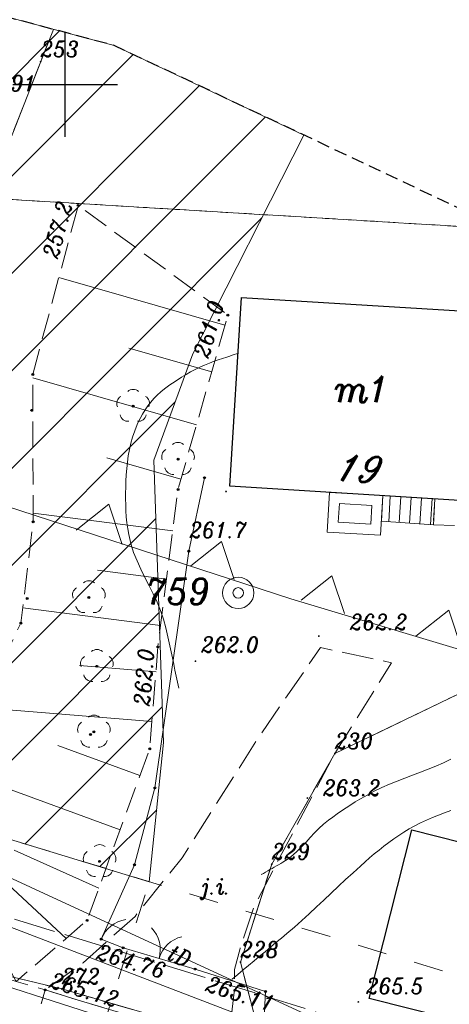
# Model space of a CAD drawing. Header units: metres. Extents: x 7435600 to 7436400, y 5537603 to 5538250.
# Tile 20 of 43: x 7435948 to 7435968, y 5537956 to 5538003. Entities that reach past the tile are written whole.
import ezdxf
from ezdxf.enums import TextEntityAlignment as Align

# ---------------------------------------------------------------- set-up
doc = ezdxf.new("R2010")
doc.units = ezdxf.units.M
doc.header["$MEASUREMENT"] = 0
for name, pattern in [('1.4_1.4', [2.8, 1.4, -1.4]), ('1.5_0.5', [2, 1.5, -0.5]), ('2', [0.9, 0.6, -0.3]), ('218-500', [1, 0.5, -0.5]), ('219-500', [0]), ('3117-500', [0]), ('ktok02-500', [0]), ('ktok04-500', [0]), ('mz1.0_0.5', [1.5, 1, -0.5]), ('mz1.25_0.5', [1.75, 1.25, -0.5]), ('mz2.0_0.5', [2.5, 2, -0.5])]:
    doc.linetypes.add(name, pattern=pattern)
doc.layers.get('0').update_dxf_attribs({"color": 2, "linetype": 'CONTINUOUS', "lineweight": 5})
doc.layers.add('!ramka', color=2, linetype='CONTINUOUS', lineweight=0)
doc.layers.add('BUIB02_02', color=7, linetype='CONTINUOUS', lineweight=0)
for name, color, linetype in [('000 Inne (niezydentyfikowane)', 7, 'CONTINUOUS'), ('140-Punkty robocze', 7, 'CONTINUOUS'), ('203-Punkt załamania granicy działki nie stabilizowany', 7, 'CONTINUOUS'), ('203-Punkt załamania granicy działki nie stabilizowany-Atr103', 7, 'CONTINUOUS'), ('203-Punkt załamania granicy działki nie stabilizowany-Atr104', 7, 'CONTINUOUS'), ('211-Nr działki', 7, 'CONTINUOUS'), ('217-Granica konturu klasyfikcyjnego', 7, 'CONTINUOUS'), ('218-Granica użytku', 7, 'CONTINUOUS'), ('219-Linia granicy', 7, 'CONTINUOUS'), ('238-Punkt adresowy budynku', 7, 'CONTINUOUS'), ('312-Budynek (powierzchnia)', 7, 'CONTINUOUS'), ('312-Numer ewidencyjny budynku-Atr124', 7, 'CONTINUOUS'), ('352-schody (powierzchnia)', 7, 'CONTINUOUS'), ('403-Punkt określonej wysokości', 7, 'CONTINUOUS'), ('811-Warstwica ciągła linia', 7, 'CONTINUOUS'), ('814-Warstwica pogrubiona linia', 7, 'CONTINUOUS'), ('brama (linia)', 7, 'CONTINUOUS'), ('brama (linia) - symbol', 7, 'CONTINUOUS'), ('chodnik (powierzchnia)', 7, 'CONTINUOUS'), ('drzewo liściaste (punkt)', 7, 'CONTINUOUS'), ('furtka (linia)', 7, 'CONTINUOUS'), ('furtka (linia) - symbol', 7, 'CONTINUOUS'), ('jezdnia (powierzchnia)', 7, 'CONTINUOUS'), ('jezdnia (powierzchnia)-Atr17', 7, 'CONTINUOUS'), ('Miejsce błędu lub ostrzeżenia po kontroli', 7, 'CONTINUOUS'), ('Nieprzekraczalna linia zabudowy', 7, 'CONTINUOUS'), ('ogrodzenie trwałe (linia)', 7, 'CONTINUOUS'), ('przewód gazowy (linia)', 7, 'CONTINUOUS'), ('przewód telekomunikacyjny (linia)', 7, 'CONTINUOUS'), ('przewód telekomunikacyjny (linia)-Atr1', 7, 'CONTINUOUS'), ('przewód telekomunikacyjny - projektowany lub w budowie (linia) - ob. projektowany', 7, 'CONTINUOUS'), ('punkt wysokościowy naturalny', 7, 'CONTINUOUS'), ('punkt wysokościowy naturalny-Atr2', 7, 'CONTINUOUS'), ('punkt wysokościowy sztuczny', 7, 'CONTINUOUS'), ('punkt wysokościowy sztuczny-Atr2', 7, 'CONTINUOUS'), ('skarpa nieumocniona (powierzchnia)', 7, 'CONTINUOUS'), ('Strefa zalewowa', 7, 'CONTINUOUS'), ('studnia (punkt)', 7, 'CONTINUOUS'), ('taras (powierzchnia)', 7, 'CONTINUOUS'), ('Wstawianie ramki sekcyjnej z opisem', 7, 'CONTINUOUS'), ('Zakres', 7, 'CONTINUOUS')]:
    doc.layers.add(name, color=color, linetype=linetype)
doc.styles.get("Standard").update_dxf_attribs({"font": 'italic_1250.shx', "width": 0.75})
doc.linetypes.add('902-500', pattern='A,3.75,0,[1,ksztalty.shx,S=0.5,R=0,X=0,Y=0],3.75', length=7.5)

# ---------------------------------------------------------------- blocks, each defined once
blk = doc.blocks.new('203')
at = {"linetype": 'Continuous', "lineweight": 0}
h = blk.add_hatch(color=0, dxfattribs=at)
edge = h.paths.add_edge_path()
edge.add_arc((0, 0), 0.045, 0, 360)
blk = doc.blocks.new('US13')
at = {"color": 0, "linetype": 'Continuous', "lineweight": 13}
for radius in [0.75, 0.25]:
    blk.add_circle((0, 0), radius, dxfattribs=at)
blk = doc.blocks.new('PW01')
at = {"linetype": 'Continuous', "lineweight": 13}
h = blk.add_hatch(color=0, dxfattribs=at)
edge = h.paths.add_edge_path()
edge.add_arc((0, 0), 0.045, 0, 360)
blk = doc.blocks.new('OK02')
at = {"color": 0, "linetype": 'Continuous', "lineweight": 0}
for centre, start, end in [((-1.5, 0), 0, 60), ((1.5, 0), 120, 180)]:
    blk.add_arc(centre, 1.5, start, end, dxfattribs=at)
blk = doc.blocks.new('OK04')
at = {"color": 0, "linetype": 'Continuous', "lineweight": 0}
blk.add_arc((1.5, 0.001), 1.5, 120, 180, dxfattribs=at)
blk = doc.blocks.new('OP021')
at = {"linetype": 'Continuous', "lineweight": 13}
h = blk.add_hatch(color=0, dxfattribs=at)
edge = h.paths.add_edge_path()
edge.add_arc((0, 0), 0.05, 0, 360)
at = {"color": 0, "linetype": 'Continuous', "lineweight": 13}
for centre, start, end in [((0, 0.4), 49.272, 130.728), ((-0.38, 0.124), 121.308, 202.548), ((0.38, 0.124), 337.452, 58.692), ((-0.235, -0.324), 193.221, 274.871), ((0.235, -0.324), 265.129, 346.779)]:
    blk.add_arc(centre, 0.4, start, end, dxfattribs=at)
blk = doc.blocks.new('PW02')
at = {"linetype": 'Continuous', "lineweight": 13}
h = blk.add_hatch(color=0, dxfattribs=at)
edge = h.paths.add_edge_path()
edge.add_arc((0, 0), 0.045, 0, 360)
blk = doc.blocks.new('RAMKA500K')
at = {"color": 0}
for p, q in [((347.5, 250), (352.5, 250)), ((350, 247.5), (350, 250)), ((350, 0), (350, 2.5)), ((347.5, 0), (352.5, 0))]:
    blk.add_line(p, q, dxfattribs=at)
blk = doc.blocks.new('PIKIETA')
at = {"color": 0}
blk.add_circle((0, 0), 0.045, dxfattribs=at)
blk = doc.blocks.new('801')
at = {"linetype": 'Continuous', "lineweight": 13}
h = blk.add_hatch(color=0, dxfattribs=at)
edge = h.paths.add_edge_path()
edge.add_arc((0, 0), 0.045, 0, 360)

msp = doc.modelspace()

# ---------------------------------------------------------------- hatches: boundary and pattern name
at = {"layer": 'BUIB02_02', "linetype": 'Continuous', "lineweight": 5}
h = msp.add_hatch(dxfattribs=at)
h.set_pattern_fill('HATCH', color=5, style=0, pattern_type=2)
h.set_pattern_definition([(45, (7435931.3295, 5538016.6377), (-2.3199, 2.3199), [])])
h.paths.add_polyline_path([(7435942.54, 5537965.49), (7435954.01, 5537962), (7435954.69, 5537968.64), (7435954.49, 5537974.2), (7435954.23, 5537982.09), (7435956.08, 5537987.17), (7435961.38, 5537997.59), (7435952.34, 5538001.86), (7435946.24, 5538003.48), (7435940.13, 5538005.1), (7435932.04, 5538005.74), (7435931.4, 5538003.98), (7435917.25, 5538005.01), (7435904.32, 5538006.05), (7435898.91, 5538006.81), (7435882.32, 5538006.34), (7435877.4, 5538003.99), (7435867.3, 5537999.62), (7435862.82, 5537995.58), (7435859.81, 5537991.37), (7435864.71, 5537989.81)])

# ---------------------------------------------------------------- linework, layer by layer
at = {"layer": '!ramka', "color": 251, "linetype": 'Continuous', "lineweight": 13}
msp.add_3dface([(7435692.445, 5538052.761), (7436192.445, 5538052.761), (7436192.445, 5537747.761), (7435692.445, 5537747.761)], dxfattribs=at)
at = {"layer": '000 Inne (niezydentyfikowane)', "color": 251, "linetype": 'Continuous', "lineweight": 13, "flags": 128}
for points in [[(7435957.62, 5537988.53), (7435949.69, 5537990.8)], [(7435956.99, 5537986.31), (7435953.04, 5537987.44)], [(7435956.26, 5537983.78), (7435948.45, 5537986.02)], [(7435955.52, 5537981.19), (7435951.99, 5537982.2)], [(7435955.13, 5537978.72), (7435948.47, 5537979.57)], [(7435954.83, 5537976.43), (7435951.54, 5537976.85)], [(7435954.55, 5537974.21), (7435947.98, 5537975.05)], [(7435954.33, 5537972.01), (7435950.68, 5537972.3)], [(7435954.13, 5537969.64), (7435945.91, 5537970.3)], [(7435953.56, 5537967.06), (7435949.64, 5537968.5)], [(7435952.62, 5537964.48), (7435944.07, 5537967.61)], [(7435950.04, 5537959.3), (7435943.55, 5537965.33)], [(7435951.6, 5537961.7), (7435947.57, 5537963.51)]]:
    msp.add_lwpolyline(points, dxfattribs=at)
at = {"layer": '217-Granica konturu klasyfikcyjnego', "color": 3, "linetype": '1.5_0.5', "lineweight": 13, "flags": 128}
for points in [[(7435949.445, 5538002.628), (7435948.83, 5538001.09)], [(7435948.83, 5538001.09), (7435946.28, 5537994.59)], [(7435970.884, 5537993.11), (7435946.28, 5537994.59)], [(7435946.28, 5537994.59), (7435970.884, 5537993.11)], [(7435962.86, 5537968.11), (7435975.85, 5537974.36)], [(7435959.85, 5537962.84), (7435962.86, 5537968.11)], [(7435958.36, 5537958.17), (7435959.85, 5537962.84)], [(7435945.18, 5537958.01), (7435949.84, 5537956.89)], [(7435959.42, 5537954.1), (7435958.36, 5537958.17)], [(7435949.84, 5537956.89), (7435959.42, 5537954.1)]]:
    msp.add_lwpolyline(points, dxfattribs=at)
at = {"layer": '218-Granica użytku', "color": 3, "linetype": '218-500', "lineweight": 13, "flags": 128}
for points in [[(7435970.884, 5537993.11), (7435946.28, 5537994.59)], [(7435946.28, 5537994.59), (7435970.884, 5537993.11)]]:
    msp.add_lwpolyline(points, dxfattribs=at)
at = {"layer": '219-Linia granicy', "color": 96, "linetype": '219-500', "lineweight": 13, "flags": 128}
for points in [[(7435948.83, 5538001.09), (7435949.445, 5538002.628)], [(7435945.25, 5537991.94), (7435948.83, 5538001.09)], [(7435962.86, 5537968.11), (7435975.85, 5537974.36)], [(7435959.85, 5537962.84), (7435962.86, 5537968.11)], [(7435958.36, 5537958.17), (7435959.85, 5537962.84)], [(7435945.18, 5537958.01), (7435949.84, 5537956.89)], [(7435958.36, 5537958.17), (7435959.42, 5537954.1)], [(7435959.42, 5537954.1), (7435949.84, 5537956.89)]]:
    msp.add_lwpolyline(points, dxfattribs=at)
at = {"layer": '312-Budynek (powierzchnia)', "color": 251, "linetype": 'Continuous', "lineweight": 25, "flags": 128}
for points in [[(7435957.85, 5537980.85), (7435958.4, 5537989.85)], [(7435958.4, 5537989.85), (7435969.62, 5537989.17)], [(7435969.06, 5537980.16), (7435957.85, 5537980.85)], [(7435964.5, 5537956.43), (7435966.53, 5537964.47)], [(7435966.53, 5537964.47), (7435974.94, 5537962.34)], [(7435980.01, 5537952.52), (7435964.5, 5537956.43)]]:
    msp.add_lwpolyline(points, dxfattribs=at)
at = {"layer": '352-schody (powierzchnia)', "color": 251, "linetype": 'Continuous', "lineweight": 13}
for p, q in [((7435965.08, 5537979.18), (7435965.15, 5537980.41)), ((7435965.15, 5537980.41), (7435967.63, 5537980.25)), ((7435965.43, 5537979.15), (7435965.5, 5537980.38)), ((7435965.93, 5537979.12), (7435966, 5537980.35)), ((7435966.42, 5537979.09), (7435966.5, 5537980.32)), ((7435966.92, 5537979.06), (7435967, 5537980.29)), ((7435967.42, 5537979.03), (7435967.5, 5537980.26)), ((7435967.63, 5537980.25), (7435967.56, 5537979.02)), ((7435967.56, 5537979.02), (7435965.08, 5537979.18))]:
    msp.add_line(p, q, dxfattribs=at)
at = {"layer": '811-Warstwica ciągła linia', "color": 32, "linetype": 'Continuous', "lineweight": 13, "flags": 128}
for points in [[(7435955.42, 5537971.23), (7435955.358, 5537971.517), (7435955.297, 5537971.804), (7435955.235, 5537972.091), (7435955.173, 5537972.378), (7435955.111, 5537972.665), (7435955.049, 5537972.952), (7435954.987, 5537973.239), (7435954.925, 5537973.526), (7435954.862, 5537973.813), (7435954.8, 5537974.1), (7435954.689, 5537974.519), (7435954.546, 5537974.926), (7435954.378, 5537975.325), (7435954.192, 5537975.718), (7435953.997, 5537976.109), (7435953.799, 5537976.499), (7435953.606, 5537976.893), (7435953.425, 5537977.292), (7435953.264, 5537977.7), (7435953.13, 5537978.12), (7435953.029, 5537978.549), (7435952.979, 5537978.829), (7435952.941, 5537979.112), (7435952.914, 5537979.395), (7435952.895, 5537979.678), (7435952.884, 5537979.962), (7435952.88, 5537980.245), (7435952.881, 5537980.528), (7435952.887, 5537980.81), (7435952.89, 5537980.94), (7435952.895, 5537981.091), (7435952.91, 5537981.394), (7435952.933, 5537981.696), (7435952.966, 5537981.998), (7435953.009, 5537982.298), (7435953.064, 5537982.598), (7435953.133, 5537982.898), (7435953.216, 5537983.196), (7435953.316, 5537983.494), (7435953.434, 5537983.791), (7435953.5, 5537983.94), (7435953.57, 5537984.085), (7435953.683, 5537984.294), (7435953.805, 5537984.493), (7435953.937, 5537984.682), (7435954.078, 5537984.862), (7435954.229, 5537985.032), (7435954.389, 5537985.194), (7435954.558, 5537985.349), (7435954.737, 5537985.495), (7435954.925, 5537985.635), (7435954.99, 5537985.68), (7435955.12, 5537985.768), (7435955.334, 5537985.909), (7435955.548, 5537986.044), (7435955.764, 5537986.174), (7435955.981, 5537986.298), (7435956.2, 5537986.415), (7435956.422, 5537986.525), (7435956.647, 5537986.627), (7435956.875, 5537986.722), (7435957.108, 5537986.809), (7435957.2, 5537986.84), (7435957.345, 5537986.888), (7435957.448, 5537986.922), (7435957.55, 5537986.956), (7435957.653, 5537986.99), (7435957.756, 5537987.024), (7435957.859, 5537987.058), (7435957.962, 5537987.092), (7435958.065, 5537987.126), (7435958.169, 5537987.16), (7435958.23, 5537987.18)], [(7435959.35, 5537962.34), (7435959.453, 5537962.399), (7435959.556, 5537962.458), (7435959.659, 5537962.517), (7435959.762, 5537962.576), (7435959.865, 5537962.635), (7435959.968, 5537962.694), (7435960.071, 5537962.753), (7435960.174, 5537962.812), (7435960.277, 5537962.871), (7435960.38, 5537962.93), (7435960.627, 5537963.089), (7435960.857, 5537963.27), (7435961.075, 5537963.467), (7435961.284, 5537963.677), (7435961.487, 5537963.894), (7435961.689, 5537964.113), (7435961.893, 5537964.332), (7435962.102, 5537964.543), (7435962.32, 5537964.744), (7435962.55, 5537964.93), (7435962.76, 5537965.083), (7435962.971, 5537965.233), (7435963.184, 5537965.38), (7435963.4, 5537965.524), (7435963.617, 5537965.664), (7435963.837, 5537965.801), (7435964.059, 5537965.934), (7435964.284, 5537966.064), (7435964.511, 5537966.189), (7435964.74, 5537966.31), (7435965.097, 5537966.484), (7435965.459, 5537966.644), (7435965.826, 5537966.794), (7435966.196, 5537966.936), (7435966.568, 5537967.076), (7435966.939, 5537967.216), (7435967.308, 5537967.359), (7435967.674, 5537967.511), (7435968.035, 5537967.673), (7435968.39, 5537967.85)]]:
    msp.add_lwpolyline(points, dxfattribs=at)
at = {"layer": '814-Warstwica pogrubiona linia', "color": 32, "linetype": 'Continuous', "lineweight": 13, "flags": 128}
msp.add_lwpolyline([(7435957.97, 5537957.36), (7435958.229, 5537957.578), (7435958.489, 5537957.795), (7435958.749, 5537958.012), (7435959.009, 5537958.229), (7435959.269, 5537958.446), (7435959.53, 5537958.662), (7435959.79, 5537958.879), (7435960.05, 5537959.096), (7435960.31, 5537959.313), (7435960.57, 5537959.53), (7435960.932, 5537959.84), (7435961.288, 5537960.155), (7435961.64, 5537960.476), (7435961.989, 5537960.8), (7435962.335, 5537961.126), (7435962.681, 5537961.453), (7435963.028, 5537961.781), (7435963.375, 5537962.107), (7435963.726, 5537962.43), (7435964.08, 5537962.75), (7435964.299, 5537962.944), (7435964.52, 5537963.136), (7435964.743, 5537963.325), (7435964.969, 5537963.511), (7435965.197, 5537963.693), (7435965.43, 5537963.871), (7435965.667, 5537964.043), (7435965.909, 5537964.209), (7435966.156, 5537964.368), (7435966.41, 5537964.52), (7435966.669, 5537964.663), (7435966.948, 5537964.805), (7435967.231, 5537964.938), (7435967.516, 5537965.062), (7435967.805, 5537965.179), (7435968.095, 5537965.29), (7435968.387, 5537965.397)], dxfattribs=at)
at = {"layer": 'brama (linia)', "color": 251, "linetype": 'ktok02-500', "lineweight": 13, "flags": 128}
msp.add_lwpolyline([(7435952.76, 5537958.85), (7435956.19, 5537957.84)], dxfattribs=at)
at = {"layer": 'chodnik (powierzchnia)', "color": 251, "linetype": 'mz1.0_0.5', "lineweight": 13, "flags": 128}
for points in [[(7435967.56, 5537979.02), (7435969.85, 5537978.93), (7435969.92, 5537979.79), (7435970.3, 5537983.38), (7435970.62, 5537988.2), (7435970.66, 5537989.07), (7435969.62, 5537989.17), (7435969.06, 5537980.16), (7435967.63, 5537980.25)], [(7435854.62, 5537987.38), (7435875.4, 5537980.86), (7435876.13, 5537980.13), (7435895.63, 5537973.87), (7435920.13, 5537965.87), (7435933.25, 5537961.79), (7435947.66, 5537957.24), (7435949.05, 5537956.84), (7435948.59, 5537955.3), (7435932.89, 5537960.3), (7435919.95, 5537964.35), (7435895.13, 5537972.13), (7435875.07, 5537978.57), (7435853.94, 5537985.24)]]:
    msp.add_lwpolyline(points, close=True, dxfattribs=at)
at = {"layer": 'furtka (linia)', "color": 251, "linetype": 'ktok04-500', "lineweight": 13, "flags": 128}
msp.add_lwpolyline([(7435951.72, 5537959.26), (7435952.76, 5537958.85)], dxfattribs=at)
at = {"layer": 'jezdnia (powierzchnia)', "color": 251, "linetype": '1.5_0.5', "lineweight": 13, "flags": 128}
for points in [[(7435962.86, 5537968.11), (7435965.56, 5537972.44), (7435962.17, 5537973.16), (7435959.12, 5537968.73), (7435955.58, 5537963.14), (7435953.33, 5537960.35), (7435950.85, 5537958.14), (7435949.05, 5537956.84), (7435957.76, 5537954.19), (7435958.06, 5537956.73), (7435958.08, 5537957.82), (7435958.34, 5537958.81), (7435959.03, 5537960.88)], [(7435957.25, 5537952.56), (7435957.76, 5537954.19), (7435949.05, 5537956.84), (7435948.59, 5537955.3)]]:
    msp.add_lwpolyline(points, close=True, dxfattribs=at)
at = {"layer": 'Miejsce błędu lub ostrzeżenia po kontroli', "color": 214, "linetype": '1.4_1.4', "lineweight": 13, "flags": 128}
for points in [[(7435942.54, 5537965.49), (7435996.65, 5537949.04), (7436064.9, 5537926.91), (7436099.32, 5537915.75), (7436131.86, 5537901.49)], [(7435946.59, 5537938.69), (7435954.01, 5537962)]]:
    msp.add_lwpolyline(points, dxfattribs=at)
at = {"layer": 'Nieprzekraczalna linia zabudowy', "color": 251, "linetype": '3117-500', "lineweight": 13, "flags": 128}
msp.add_lwpolyline([(7436132.87, 5537917.47), (7436105.98, 5537928.56), (7436069.68, 5537940.95), (7436009.28, 5537960.91), (7435960.76, 5537975.49), (7435944.26, 5537980.85)], dxfattribs=at)
msp.add_lwpolyline([(7436132.87, 5537917.47), (7436105.98, 5537928.56), (7436069.68, 5537940.95), (7436009.28, 5537960.91), (7435960.76, 5537975.49), (7435944.26, 5537980.85)], dxfattribs=at)
msp.add_lwpolyline([(7436132.87, 5537917.47), (7436105.98, 5537928.56), (7436069.68, 5537940.95), (7436009.28, 5537960.91), (7435960.76, 5537975.49), (7435944.26, 5537980.85)], dxfattribs=at)
at = {"layer": 'Nieprzekraczalna linia zabudowy', "color": 251, "linetype": '3117-500', "lineweight": 13, "elevation": 0, "flags": 128}
for points in [[(7435952.717, 5537978.078), (7435952.083, 5537980.002), (7435950.519, 5537978.764)], [(7435958.052, 5537976.413), (7435957.459, 5537978.212), (7435955.997, 5537977.054)], [(7435963.314, 5537974.781), (7435962.721, 5537976.58), (7435961.259, 5537975.422)], [(7435968.926, 5537973.023), (7435968.292, 5537974.947), (7435966.728, 5537973.709)]]:
    msp.add_lwpolyline(points, dxfattribs=at)
at = {"layer": 'ogrodzenie trwałe (linia)', "color": 251, "linetype": '902-500', "lineweight": 13, "flags": 128}
for points in [[(7435956.64, 5537981.26), (7435955.9, 5537977.76), (7435954.27, 5537966.47), (7435953.3, 5537962.81), (7435951.72, 5537959.26)], [(7435972.58, 5537950.19), (7435959.42, 5537954.3), (7435959.56, 5537956.77), (7435956.19, 5537957.84)]]:
    msp.add_lwpolyline(points, dxfattribs=at)
at = {"layer": 'przewód gazowy (linia)', "color": 40, "linetype": 'Continuous', "lineweight": 13, "flags": 128}
msp.add_lwpolyline([(7436115.36, 5537902.41), (7436086.96, 5537911.98), (7436069.03, 5537918.12), (7436049.03, 5537925.09), (7436028.69, 5537931.7), (7436019.45, 5537934.66), (7436003.71, 5537939.63), (7435979.37, 5537947.59), (7435943.65, 5537961.27)], dxfattribs=at)
at = {"layer": 'przewód telekomunikacyjny (linia)', "color": 30, "linetype": 'Continuous', "lineweight": 13, "flags": 128}
for points in [[(7435792.497, 5538007.835), (7435807.14, 5538003.12), (7435822.56, 5537997.87), (7435839.31, 5537991.93), (7435853.13, 5537987.32), (7435867.39, 5537983.93), (7435875.26, 5537981.09), (7435883.45, 5537977.54), (7435893.32, 5537974.89), (7435908.33, 5537969.73), (7435932.08, 5537961.56), (7435943.53, 5537958.19), (7435981.13, 5537946.12)], [(7435981.96, 5537949.04), (7435962.29, 5537955.3), (7435943.75, 5537963.85)]]:
    msp.add_lwpolyline(points, dxfattribs=at)
at = {"layer": 'przewód telekomunikacyjny - projektowany lub w budowie (linia) - ob. projektowany', "color": 30, "linetype": 'mz2.0_0.5', "lineweight": 13, "flags": 128}
msp.add_lwpolyline([(7435792.843, 5538009.737), (7435824.83, 5537998.33), (7435855.01, 5537989.2), (7435890.63, 5537977.66), (7435960.78, 5537956.17), (7435995.22, 5537944.87), (7436035.99, 5537931.9), (7436029.28, 5537911.61)], dxfattribs=at)
at = {"layer": 'skarpa nieumocniona (powierzchnia)', "color": 251, "linetype": 'mz1.25_0.5', "lineweight": 13, "flags": 128}
msp.add_lwpolyline([(7435943.49, 5537965.24), (7435944.64, 5537967.09), (7435943.94, 5537967.72), (7435945.75, 5537969.97), (7435947.89, 5537974.33), (7435948.47, 5537979.16), (7435948.45, 5537986.18), (7435950.62, 5537994.24), (7435957.76, 5537989.01), (7435955.38, 5537980.7), (7435954.42, 5537973.19), (7435954.03, 5537968.34), (7435951.04, 5537960.16), (7435947.66, 5537957.24)], close=True, dxfattribs=at)
at = {"layer": 'Strefa zalewowa', "color": 5, "linetype": 'Continuous', "lineweight": 13, "flags": 128}
for points in [[(7435954.01, 5537962), (7435954.69, 5537968.64), (7435954.49, 5537974.2), (7435954.23, 5537982.09), (7435956.08, 5537987.17), (7435961.38, 5537997.59), (7435952.34, 5538001.86), (7435946.24, 5538003.48), (7435940.13, 5538005.1), (7435932.04, 5538005.74), (7435931.4, 5538003.98), (7435917.25, 5538005.01), (7435904.32, 5538006.05), (7435898.91, 5538006.81), (7435882.32, 5538006.34), (7435877.4, 5538003.99), (7435867.3, 5537999.62), (7435862.82, 5537995.58), (7435859.81, 5537991.37), (7435864.71, 5537989.81), (7435942.54, 5537965.49)], [(7435954.01, 5537962), (7435954.69, 5537968.64), (7435954.49, 5537974.2), (7435954.23, 5537982.09), (7435956.08, 5537987.17), (7435961.38, 5537997.59), (7435952.34, 5538001.86), (7435946.24, 5538003.48), (7435940.13, 5538005.1), (7435932.04, 5538005.74), (7435931.4, 5538003.98), (7435917.25, 5538005.01), (7435904.32, 5538006.05), (7435898.91, 5538006.81), (7435882.32, 5538006.34), (7435877.4, 5538003.99), (7435867.3, 5537999.62), (7435862.82, 5537995.58), (7435859.81, 5537991.37), (7435864.71, 5537989.81), (7435942.54, 5537965.49), (7435954.01, 5537962)], [(7435954.01, 5537962), (7435954.69, 5537968.64), (7435954.49, 5537974.2), (7435954.23, 5537982.09), (7435956.08, 5537987.17), (7435961.38, 5537997.59), (7435952.34, 5538001.86), (7435946.24, 5538003.48), (7435940.13, 5538005.1), (7435932.04, 5538005.74), (7435931.4, 5538003.98), (7435917.25, 5538005.01), (7435904.32, 5538006.05), (7435898.91, 5538006.81), (7435882.32, 5538006.34), (7435877.4, 5538003.99), (7435867.3, 5537999.62), (7435862.82, 5537995.58), (7435859.81, 5537991.37), (7435864.71, 5537989.81), (7435942.54, 5537965.49), (7435954.01, 5537962)]]:
    msp.add_lwpolyline(points, close=True, dxfattribs=at)
at = {"layer": 'taras (powierzchnia)', "color": 251, "lineweight": 13}
for p, q in [((7435962.49, 5537978.67), (7435962.61, 5537980.55)), ((7435962.61, 5537980.55), (7435965.15, 5537980.41)), ((7435963.021, 5537979.14), (7435963.077, 5537980.024)), ((7435963.077, 5537980.024), (7435964.622, 5537979.939)), ((7435965.15, 5537980.41), (7435965.04, 5537978.52)), ((7435964.622, 5537979.939), (7435964.57, 5537979.048)), ((7435964.57, 5537979.048), (7435963.021, 5537979.14)), ((7435965.04, 5537978.52), (7435962.49, 5537978.67))]:
    msp.add_line(p, q, dxfattribs=at)
at = {"layer": 'Zakres', "color": 5, "linetype": '2', "lineweight": 30, "flags": 128}
msp.add_lwpolyline([(7435791.95, 5538004.83), (7435788.55, 5537993.08), (7435787.96, 5537986.53), (7435787.35, 5537979.77), (7435791.23, 5537966.98), (7435799.62, 5537956.58), (7435811.29, 5537950.08), (7435839.35, 5537940.91), (7435847.93, 5537935.74), (7435857.59, 5537931.73), (7435868.01, 5537930.77), (7435873.84, 5537931.1), (7435927.63, 5537913.78), (7435934.32, 5537910.49), (7435948.84, 5537901.62), (7435957.74, 5537897.76), (7436015.82, 5537881.67), (7436056.09, 5537869.29), (7436058.12, 5537868.73), (7436082.82, 5537862.73), (7436097.96, 5537862.42), (7436111.81, 5537868.54), (7436121.78, 5537879.94), (7436129.89, 5537894.76), (7436134.11, 5537909.18), (7436131.89, 5537924.04), (7436123.64, 5537936.6), (7436110.88, 5537944.55), (7436055.14, 5537964.31), (7436052.48, 5537965.13), (7436027.84, 5537971.72), (7435999.56, 5537979.44), (7435995.34, 5537981.24), (7435974.61, 5537991.35), (7435974.21, 5537991.54), (7435952.34, 5538001.86), (7435940.13, 5538005.1), (7435927.06, 5538006.13), (7435886.07, 5538018.53), (7435885.05, 5538018.82), (7435855.64, 5538026.76), (7435837.67, 5538033.11), (7435824.44, 5538035.07), (7435811.44, 5538031.93), (7435800.57, 5538024.15), (7435795.41, 5538016.01), (7435793.41, 5538012.85)], close=True, dxfattribs=at)

# ---------------------------------------------------------------- block references
at = {"layer": '140-Punkty robocze', "color": 1, "linetype": 'Continuous', "lineweight": 13}
for p in [(7435950.62, 5537994.24), (7435957.76, 5537989.01), (7435948.45, 5537986.18), (7435953.24, 5537984.67), (7435948.4, 5537984.47), (7435955.38, 5537982.14), (7435956.64, 5537981.26), (7435955.38, 5537980.7), (7435948.47, 5537979.16), (7435955.9, 5537977.76), (7435948.19, 5537975.5), (7435951.13, 5537975.55), (7435947.89, 5537974.33), (7435954.42, 5537973.19), (7435951.51, 5537972.27), (7435951.37, 5537969.14), (7435951.21, 5537969.02), (7435954.03, 5537968.34), (7435954.27, 5537966.47), (7435951.64, 5537962.97), (7435953.3, 5537962.81), (7435951.04, 5537960.16), (7435951.72, 5537959.26), (7435952.76, 5537958.85), (7435956.19, 5537957.84), (7435949.05, 5537956.84), (7435959.56, 5537956.77)]:
    msp.add_blockref('PIKIETA', p, dxfattribs=at)
at = {"layer": '203-Punkt załamania granicy działki nie stabilizowany', "color": 3, "linetype": 'Continuous', "lineweight": 13}
for p in [(7435948.83, 5538001.09), (7435962.86, 5537968.11), (7435959.85, 5537962.84), (7435958.36, 5537958.17), (7435949.84, 5537956.89)]:
    msp.add_blockref('203', p, dxfattribs=at)
at = {"layer": '403-Punkt określonej wysokości', "color": 251, "linetype": 'Continuous', "lineweight": 13}
for p in [(7435950.62, 5537994.24), (7435957.76, 5537989.01), (7435948.45, 5537986.18), (7435953.24, 5537984.67), (7435948.4, 5537984.47), (7435955.38, 5537982.14), (7435956.64, 5537981.26), (7435955.38, 5537980.7), (7435948.47, 5537979.16), (7435955.9, 5537977.76), (7435948.19, 5537975.5), (7435951.13, 5537975.55), (7435947.89, 5537974.33), (7435954.42, 5537973.19), (7435951.51, 5537972.27), (7435951.37, 5537969.14), (7435951.21, 5537969.02), (7435954.03, 5537968.34), (7435954.27, 5537966.47), (7435951.64, 5537962.97), (7435953.3, 5537962.81), (7435951.04, 5537960.16), (7435951.72, 5537959.26), (7435952.76, 5537958.85), (7435956.19, 5537957.84), (7435949.05, 5537956.84), (7435959.56, 5537956.77)]:
    msp.add_blockref('801', p, dxfattribs=at)
at = {"layer": 'brama (linia) - symbol', "color": 251, "linetype": 'Continuous', "lineweight": 13, "rotation": 343.592}
msp.add_blockref('OK02', (7435954.475, 5537958.345), dxfattribs=at)
at = {"layer": 'drzewo liściaste (punkt)', "color": 94, "linetype": 'Continuous', "lineweight": 13}
for p in [(7435953.24, 5537984.67), (7435955.38, 5537982.14), (7435951.13, 5537975.55), (7435951.51, 5537972.27), (7435951.37, 5537969.14), (7435951.64, 5537962.97)]:
    msp.add_blockref('OP021', p, dxfattribs=at)
at = {"layer": 'furtka (linia) - symbol', "color": 251, "linetype": 'Continuous', "lineweight": 13, "rotation": 338.484}
msp.add_blockref('OK04', (7435951.72, 5537959.26), dxfattribs=at)
at = {"layer": 'punkt wysokościowy naturalny', "color": 251, "linetype": 'Continuous', "lineweight": 13}
for p in [(7435950.62, 5537994.24), (7435957.76, 5537989.01), (7435957.67, 5537980.6), (7435947.89, 5537974.33), (7435962.1, 5537973.71), (7435954.42, 5537973.19), (7435956.21, 5537972.51), (7435961.55, 5537965.99), (7435963.98, 5537956.27)]:
    msp.add_blockref('PW01', p, dxfattribs=at)
at = {"layer": 'punkt wysokościowy sztuczny', "color": 251, "linetype": 'Continuous', "lineweight": 13}
for p in [(7435951.72, 5537959.26), (7435949.05, 5537956.84), (7435959.56, 5537956.77)]:
    msp.add_blockref('PW02', p, dxfattribs=at)
at = {"layer": 'studnia (punkt)', "color": 251, "linetype": 'Continuous', "lineweight": 13}
msp.add_blockref('US13', (7435958.25, 5537975.77), dxfattribs=at)
at = {"layer": 'Wstawianie ramki sekcyjnej z opisem', "color": 251, "linetype": 'Continuous', "lineweight": 13}
for p in [(7435600, 5538000), (7435600, 5537750)]:
    msp.add_blockref('RAMKA500K', p, dxfattribs=at)

# ---------------------------------------------------------------- texts
at = {"layer": '203-Punkt załamania granicy działki nie stabilizowany-Atr103', "color": 251, "lineweight": 13, "width": 0.9}
msp.add_text('0291', height=0.75, dxfattribs=at).set_placement((7435946.19, 5537999.46), align=Align.BOTTOM_LEFT)
msp.add_text('0291', height=0.75, dxfattribs=at).set_placement((7435946.19, 5537999.46), align=Align.BOTTOM_LEFT)
at = {"layer": '203-Punkt załamania granicy działki nie stabilizowany-Atr104', "color": 251, "lineweight": 13, "width": 0.9}
for s, p in [('253', (7435948.83, 5538001.09)), ('230', (7435962.86, 5537968.11)), ('229', (7435959.85, 5537962.84)), ('228', (7435958.36, 5537958.17)), ('272', (7435949.84, 5537956.89))]:
    msp.add_text(s, height=0.75, dxfattribs=at).set_placement(p, align=Align.BOTTOM_LEFT)
at = {"layer": '211-Nr działki', "color": 96, "linetype": 'Continuous', "lineweight": 13, "width": 0.9}
msp.add_text('759', height=1.25, dxfattribs=at).set_placement((7435953.85, 5537976.46), align=Align.TOP_LEFT)
at = {"layer": '238-Punkt adresowy budynku', "color": 251, "linetype": 'Continuous', "lineweight": 13, "oblique": 15, "width": 0.9}
msp.add_text('19', height=1.25, rotation=356.185, dxfattribs=at).set_placement((7435963.85, 5537981.07), align=Align.CENTER)
at = {"layer": '312-Numer ewidencyjny budynku-Atr124', "color": 251, "lineweight": 13, "width": 0.9}
msp.add_text('m1', height=1.25, dxfattribs=at).set_placement((7435964.16, 5537985.48), align=Align.MIDDLE_CENTER)
at = {"layer": 'jezdnia (powierzchnia)-Atr17', "color": 251, "lineweight": 13, "width": 0.9}
msp.add_text('j.i.', height=0.75, dxfattribs=at).set_placement((7435956.51, 5537961.4))
at = {"layer": 'przewód telekomunikacyjny (linia)-Atr1', "color": 30, "lineweight": 13, "width": 0.9}
msp.add_text('tD', height=0.75, rotation=-24.758, dxfattribs=at).set_placement((7435954.97, 5537958.68), align=Align.MIDDLE_LEFT)
at = {"layer": 'punkt wysokościowy naturalny-Atr2', "color": 251, "lineweight": 13, "width": 0.9}
for s, rotation, p in [('257.2', 74.932, (7435949.64, 5537991.66)), ('261.0', 74.018, (7435956.83, 5537986.92)), ('262.0', 85.403, (7435954.02, 5537970.35))]:
    msp.add_text(s, height=0.75, rotation=rotation, dxfattribs=at).set_placement(p)
for s, p in [('261.7', (7435955.93, 5537978.39)), ('262.2', (7435963.58, 5537974)), ('262.0', (7435956.49, 5537972.93)), ('263.2', (7435962.3, 5537966.1)), ('265.5', (7435964.35, 5537956.65))]:
    msp.add_text(s, height=0.75, dxfattribs=at).set_placement(p)
at = {"layer": 'punkt wysokościowy sztuczny-Atr2', "color": 251, "lineweight": 9, "width": 0.9}
for s, rotation, p in [('264.76', -16.408, (7435951.44, 5537958.32)), ('265.12', 343.078, (7435949.2, 5537956.98)), ('265.11', 342.385, (7435956.65, 5537956.81))]:
    msp.add_text(s, height=0.75, rotation=rotation, dxfattribs=at).set_placement(p)

doc.saveas('drawing.dxf')
